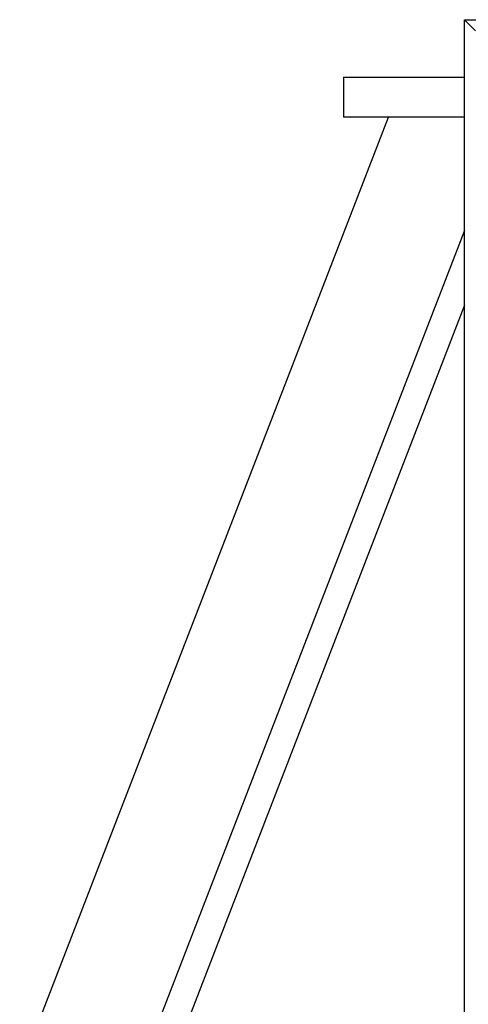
# Model space of a CAD drawing. Header units: inches. Extents: x 0 to 20790, y -12 to 14700.
# Tile 186 of 242: x 5478 to 5591, y 12469 to 12716. Entities that reach past the tile are written whole.
import ezdxf

# ---------------------------------------------------------------- set-up
doc = ezdxf.new("R2010")
doc.units = ezdxf.units.IN
doc.layers.add('1', color=7, linetype='Continuous', true_color=0xffffff)

msp = doc.modelspace()

# ---------------------------------------------------------------- linework, layer by layer
at = {"layer": '1', "color": 2, "linetype": 'Continuous', "lineweight": 25}
for p, q in [((5590.134, 12716.442), (6090.134, 12716.442)), ((5592.934, 12713.642), (5590.134, 12716.442)), ((5590.134, 11916.442), (5590.134, 12716.442)), ((5559.634, 12701.942), (5559.634, 12691.942)), ((5559.634, 12701.942), (5590.135, 12701.942)), ((5478.135, 12451.943), (5571.003, 12691.94)), ((5590.135, 12691.942), (5559.634, 12691.942)), ((5590.133, 12663.436), (5478.134, 12373.999)), ((5590.134, 12644.639), (5484.461, 12371.551))]:
    msp.add_line(p, q, dxfattribs=at)

doc.saveas('drawing.dxf')
